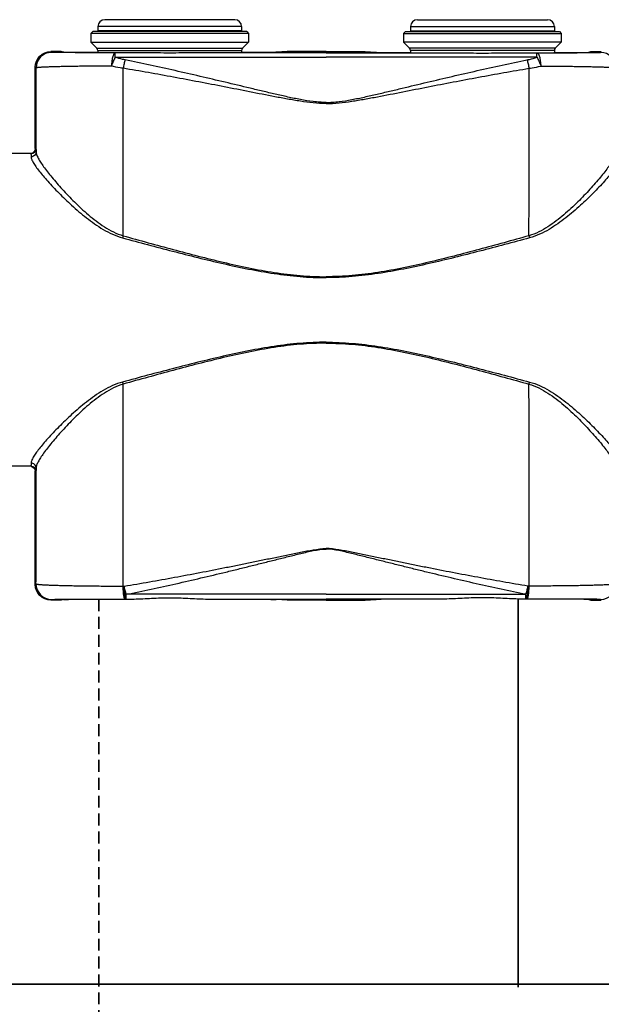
# Model space of a CAD drawing. Header units: millimetres. Extents: x 1279 to 58476, y -6899 to 74987.
# Tile 138 of 157: x 35434 to 35527, y -3712 to -3555. Entities that reach past the tile are written whole.
import ezdxf

# ---------------------------------------------------------------- set-up
doc = ezdxf.new("R2010")
doc.units = ezdxf.units.MM
doc.linetypes.add('VERDECKT', pattern=[9.524999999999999, 6.35, -3.175])
doc.layers.add('UT_SCHÉMA_PŘÍVOD', color=10, linetype='Continuous', lineweight=35)
doc.layers.add('UT_SCHÉMA_ZPÁTEČKA', color=172, linetype='VERDECKT', lineweight=35)

msp = doc.modelspace()

# ---------------------------------------------------------------- linework, layer by layer
at = {"color": 0, "linetype": 'Continuous'}
for p, q in [((35468.28034890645, -3554.939510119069), (35447.48034890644, -3554.939510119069)), ((35497.48034890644, -3554.939510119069), (35518.28034890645, -3554.939510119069)), ((35445.58034815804, -3556.839509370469), (35445.28034813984, -3557.139509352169)), ((35470.48034890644, -3557.139510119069), (35445.28034890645, -3557.139510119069)), ((35445.28034890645, -3557.139510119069), (35445.28034890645, -3558.539510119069)), ((35470.18034890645, -3556.839510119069), (35445.58034890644, -3556.839510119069)), ((35469.38034890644, -3556.039510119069), (35446.38034890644, -3556.039510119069)), ((35446.38034890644, -3556.039510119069), (35446.38034890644, -3556.739510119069)), ((35469.38034890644, -3556.739510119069), (35446.38034890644, -3556.739510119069)), ((35469.38034890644, -3556.039510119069), (35469.38034890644, -3556.739510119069)), ((35470.18034965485, -3556.839509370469), (35470.48034967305, -3557.139509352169)), ((35470.48034890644, -3557.139510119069), (35470.48034890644, -3558.539510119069)), ((35495.58034815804, -3556.839509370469), (35495.28034813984, -3557.139509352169)), ((35495.28034890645, -3557.139510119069), (35520.48034890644, -3557.139510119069)), ((35495.28034890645, -3557.139510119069), (35495.28034890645, -3558.539510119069)), ((35495.58034890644, -3556.839510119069), (35520.18034890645, -3556.839510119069)), ((35496.38034890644, -3556.039510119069), (35496.38034890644, -3556.739510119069)), ((35496.38034890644, -3556.039510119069), (35519.38034890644, -3556.039510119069)), ((35496.38034890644, -3556.739510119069), (35519.38034890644, -3556.739510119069)), ((35519.38034890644, -3556.039510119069), (35519.38034890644, -3556.739510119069)), ((35520.18034965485, -3556.839509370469), (35520.48034967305, -3557.139509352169)), ((35520.48034890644, -3557.139510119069), (35520.48034890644, -3558.539510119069)), ((35445.28034890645, -3558.539510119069), (35446.23390229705, -3559.493063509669)), ((35445.28034890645, -3558.539510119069), (35470.48034890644, -3558.539510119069)), ((35470.48034890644, -3558.539510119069), (35469.52679551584, -3559.493063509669)), ((35520.48034890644, -3558.539510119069), (35495.28034890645, -3558.539510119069)), ((35495.28034890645, -3558.539510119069), (35496.23390229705, -3559.493063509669)), ((35520.48034890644, -3558.539510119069), (35519.52679551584, -3559.493063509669)), ((35439.00261302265, -3560.161808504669), (35438.88031463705, -3560.039510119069)), ((35440.53124760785, -3560.039510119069), (35438.88031463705, -3560.039510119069)), ((35440.88034890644, -3560.144230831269), (35440.53124760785, -3560.039510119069)), ((35446.23390229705, -3559.493063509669), (35469.52679551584, -3559.493063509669)), ((35446.38034890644, -3559.846616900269), (35469.38034890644, -3559.846616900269)), ((35446.38034890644, -3559.846616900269), (35446.38034890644, -3560.209755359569)), ((35454.02646050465, -3560.230925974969), (35449.17948246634, -3560.230925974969)), ((35449.17948246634, -3560.928021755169), (35449.17948246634, -3560.230925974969)), ((35482.88034890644, -3560.230925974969), (35461.73423730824, -3560.230925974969)), ((35469.38034890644, -3559.846616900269), (35469.38034890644, -3560.209755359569)), ((35476.63012217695, -3560.039510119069), (35474.88034890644, -3560.144230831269)), ((35482.88034890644, -3560.039510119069), (35476.63012217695, -3560.039510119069)), ((35482.88034890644, -3560.039510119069), (35489.13057563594, -3560.039510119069)), ((35482.88034890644, -3560.230925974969), (35504.02646050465, -3560.230925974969)), ((35489.13057563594, -3560.039510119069), (35490.88034890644, -3560.144230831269)), ((35519.52679551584, -3559.493063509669), (35496.23390229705, -3559.493063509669)), ((35519.38034890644, -3559.846616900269), (35496.38034890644, -3559.846616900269)), ((35496.38034890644, -3559.846616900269), (35496.38034890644, -3560.209755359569)), ((35511.73423730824, -3560.230925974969), (35516.58121534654, -3560.230925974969)), ((35516.58121534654, -3560.928021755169), (35516.58121534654, -3560.230925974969)), ((35519.38034890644, -3559.846616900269), (35519.38034890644, -3560.209755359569)), ((35524.88034890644, -3560.144230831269), (35525.22945020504, -3560.039510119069)), ((35525.22945020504, -3560.039510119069), (35526.88038317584, -3560.039510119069)), ((35526.75808479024, -3560.161808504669), (35526.88038317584, -3560.039510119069)), ((35449.17948246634, -3560.928021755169), (35482.88034890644, -3560.928021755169)), ((35516.58121534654, -3560.928021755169), (35482.88034890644, -3560.928021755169)), ((35436.50264729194, -3562.661774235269), (35436.38034890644, -3562.539475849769)), ((35436.38034890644, -3575.539510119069), (35436.38034890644, -3562.539475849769)), ((35436.38034890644, -3575.539510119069), (35436.48504768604, -3575.539510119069)), ((35435.68505865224, -3576.339510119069), (35417.68048599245, -3576.339510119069)), ((35435.68505865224, -3626.339510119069), (35417.68048599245, -3626.339510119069)), ((35436.48504768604, -3627.139510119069), (35436.38034890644, -3627.139510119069)), ((35436.38034890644, -3645.239544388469), (35436.38034890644, -3627.139510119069)), ((35436.38034890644, -3645.239544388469), (35436.49781700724, -3645.122076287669)), ((35450.42270903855, -3645.492609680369), (35450.60177263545, -3645.492485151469)), ((35482.88034890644, -3646.802061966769), (35450.92455839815, -3646.802061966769)), ((35450.92455839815, -3647.550921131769), (35450.92455839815, -3646.802061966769)), ((35482.88034890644, -3646.802061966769), (35514.83613941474, -3646.802061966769)), ((35514.83613941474, -3647.550921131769), (35514.83613941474, -3646.802061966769)), ((35515.33798877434, -3645.492609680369), (35515.15892517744, -3645.492485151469)), ((35438.88031463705, -3647.739510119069), (35438.99778273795, -3647.622042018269)), ((35440.53124760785, -3647.739510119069), (35438.88031463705, -3647.739510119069)), ((35440.88034890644, -3647.634789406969), (35440.53124760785, -3647.739510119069)), ((35450.74728543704, -3647.551044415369), (35450.92455839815, -3647.550921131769)), ((35450.92455839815, -3647.550921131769), (35452.18480368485, -3647.550921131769)), ((35463.57589412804, -3647.550921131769), (35482.88034890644, -3647.550921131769)), ((35476.63012217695, -3647.739510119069), (35474.88034890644, -3647.634789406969)), ((35482.88034890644, -3647.739510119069), (35476.63012217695, -3647.739510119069)), ((35502.18480368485, -3647.550921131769), (35482.88034890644, -3647.550921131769)), ((35482.88034890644, -3647.739510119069), (35489.13057563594, -3647.739510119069)), ((35489.13057563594, -3647.739510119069), (35490.88034890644, -3647.634789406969)), ((35514.83613941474, -3647.550921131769), (35513.57589412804, -3647.550921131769)), ((35515.01341237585, -3647.551044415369), (35514.83613941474, -3647.550921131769)), ((35524.88034890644, -3647.634789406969), (35525.22945020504, -3647.739510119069)), ((35525.22945020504, -3647.739510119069), (35526.88038317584, -3647.739510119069)), ((35526.88038317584, -3647.739510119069), (35526.76291507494, -3647.622042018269))]:
    msp.add_line(p, q, dxfattribs=at)
for centre, radius, start, end in [((35447.48034890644, -3556.039510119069), 1.1, 90, 180), ((35468.28034890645, -3556.039510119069), 1.1, 0, 90), ((35497.48034890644, -3556.039510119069), 1.1, 90, 180), ((35518.28034890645, -3556.039510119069), 1.1, 0, 90), ((35447.48034890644, -3556.739510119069), 1.1, 180, 185.2187171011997), ((35468.28034890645, -3556.739510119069), 1.1, 354.7812828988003, 0), ((35497.48034890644, -3556.739510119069), 1.1, 180, 185.2187171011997), ((35518.28034890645, -3556.739510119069), 1.1, 354.7812828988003, 0), ((35439.00272016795, -3562.661881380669), 2.5000766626, 90.00245551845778, 179.9975444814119), ((35445.88034890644, -3559.846616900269), 0.5, 0, 45.0000000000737), ((35469.88034890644, -3559.846616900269), 0.5, 134.9999999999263, 180), ((35495.88034890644, -3559.846616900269), 0.5, 0, 45.0000000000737), ((35519.88034890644, -3559.846616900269), 0.5, 134.9999999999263, 180), ((35526.75797764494, -3562.661881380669), 2.5000766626, 0.002455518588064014, 89.9975444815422), ((35435.68500844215, -3575.539471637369), 0.8000428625, 270.0035958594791, 359.9972440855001), ((35435.68500844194, -3627.139548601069), 0.8000428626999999, 0.002755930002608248, 89.99640412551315), ((35438.99788988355, -3645.121969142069), 2.5000766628, 180.0024555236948, 269.9975444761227), ((35526.76280792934, -3645.121969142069), 2.5000766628, 270.0024555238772, 359.9975444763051)]:
    msp.add_arc(centre, radius, start, end, dxfattribs=at)
at = {"color": 0, "linetype": 'Continuous', "extrusion": (0, 0, -1)}
for centre, major_axis, ratio, start_param, end_param in [((35438.88038317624, -3562.539544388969), (-1.7678154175, 1.7678154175), 0.9999725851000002, -0.7853844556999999, 0.7853844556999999), ((35457.88034890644, -3560.144230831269), (-17, 0), 0.0052360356, 4.9410764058, 6.2831853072), ((35457.88034890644, -3560.144230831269), (-17, 0), 0.0052360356, 3.1415926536, 4.483701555), ((35435.58033794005, -3575.539510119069), (-0.8000109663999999, 0), 0.9999862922, -3.1415926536, -1.6591574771), ((35435.58033794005, -3627.139510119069), (0.8000109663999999, 0), 0.9999862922, -1.3953808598, 0), ((35438.88038317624, -3645.239475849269), (1.7678154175, 1.7678154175), 0.9999725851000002, -3.9269771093, -2.3562081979), ((35457.88034890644, -3647.634789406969), (-17, 0), 0.0052360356, 0, 1.2291570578), ((35457.88034890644, -3647.634789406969), (-17, 0), 0.0052360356, 1.9124355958, 3.1415926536)]:
    msp.add_ellipse(centre, major_axis=major_axis, ratio=ratio, start_param=start_param, end_param=end_param, dxfattribs=at)
at = {"color": 0, "linetype": 'Continuous'}
for centre, start_param, end_param in [((35507.88034890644, -3560.144230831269), 3.1415926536, 4.483701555), ((35507.88034890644, -3560.144230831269), 4.9410764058, 6.2831853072), ((35507.88034890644, -3647.634789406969), 1.9124355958, 3.1415926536), ((35507.88034890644, -3647.634789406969), 0, 1.2291570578)]:
    msp.add_ellipse(centre, major_axis=(17, 6.2456986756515e-15), ratio=0.0052360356, start_param=start_param, end_param=end_param, dxfattribs=at)
for points, knots in [([(35449.17948246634, -3560.230925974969), (35448.47500448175, -3560.229975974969), (35447.11681130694, -3560.227530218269), (35445.45641052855, -3560.222831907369), (35444.21747653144, -3560.218149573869), (35443.37030341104, -3560.214353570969), (35442.58614529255, -3560.210210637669), (35441.87010594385, -3560.205752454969), (35441.22677639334, -3560.201012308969), (35440.66022806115, -3560.196030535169), (35440.17398753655, -3560.190845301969), (35439.82039060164, -3560.186174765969), (35439.57985586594, -3560.182252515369), (35439.43187122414, -3560.179455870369), (35439.30583078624, -3560.176646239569), (35439.20192620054, -3560.173821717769), (35439.12923093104, -3560.171347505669), (35439.08228265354, -3560.169255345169), (35439.05543328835, -3560.167856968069), (35439.03432828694, -3560.166357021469), (35439.01853076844, -3560.165173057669), (35439.00896319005, -3560.163483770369), (35439.00368381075, -3560.162875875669), (35439.00261302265, -3560.161808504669)], [0, 0, 0, 0, 0.2076526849, 0.4003426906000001, 0.4894229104, 0.5728444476, 0.6500586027, 0.7205651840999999, 0.7839088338, 0.8396920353, 0.8875678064, 0.9272415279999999, 0.9439274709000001, 0.9584773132, 0.9708694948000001, 0.9810878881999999, 0.9891168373, 0.9923061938, 0.9949446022, 0.9970318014, 0.9985679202, 0.9995543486, 1, 1, 1, 1]), ([(35449.17948246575, -3560.230925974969), (35449.09025802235, -3560.232739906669), (35448.98762579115, -3560.342708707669), (35448.90981288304, -3560.479074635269), (35448.84093923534, -3560.627598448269), (35448.76570416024, -3560.852889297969), (35448.69086706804, -3561.167334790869), (35448.63058698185, -3561.529611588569), (35448.58656891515, -3561.928940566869), (35448.56946201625, -3562.206620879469), (35448.56378282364, -3562.349453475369)], [0, 0, 0, 0, 0.1171564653, 0.1610009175, 0.2112361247, 0.3304424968, 0.4728339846, 0.6349223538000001, 0.8123437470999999, 1, 1, 1, 1]), ([(35461.73420285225, -3560.230925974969), (35461.09608172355, -3560.231703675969), (35459.81157514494, -3560.257561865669), (35457.88034891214, -3560.280428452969), (35455.94912267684, -3560.257561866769), (35454.66461609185, -3560.231703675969), (35454.02649496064, -3560.230925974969)], [0, 0, 0, 0, 0.2483552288, 0.4999999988, 0.7516447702, 1, 1, 1, 1]), ([(35504.02649496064, -3560.230925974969), (35504.66461608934, -3560.231703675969), (35505.94912266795, -3560.257561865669), (35507.88034890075, -3560.280428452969), (35509.81157513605, -3560.257561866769), (35511.09608172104, -3560.231703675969), (35511.73420285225, -3560.230925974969)], [0, 0, 0, 0, 0.2483552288, 0.4999999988, 0.7516447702, 1, 1, 1, 1]), ([(35516.58121534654, -3560.230925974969), (35517.28569333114, -3560.229975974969), (35518.64388650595, -3560.227530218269), (35520.30428728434, -3560.222831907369), (35521.54322128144, -3560.218149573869), (35522.39039440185, -3560.214353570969), (35523.17455252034, -3560.210210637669), (35523.89059186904, -3560.205752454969), (35524.53392141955, -3560.201012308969), (35525.10046975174, -3560.196030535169), (35525.58671027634, -3560.190845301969), (35525.94030721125, -3560.186174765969), (35526.18084194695, -3560.182252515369), (35526.32882658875, -3560.179455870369), (35526.45486702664, -3560.176646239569), (35526.55877161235, -3560.173821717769), (35526.63146688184, -3560.171347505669), (35526.67841515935, -3560.169255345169), (35526.70526452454, -3560.167856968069), (35526.72636952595, -3560.166357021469), (35526.74216704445, -3560.165173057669), (35526.75173462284, -3560.163483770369), (35526.75701400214, -3560.162875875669), (35526.75808479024, -3560.161808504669)], [0, 0, 0, 0, 0.2076526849, 0.4003426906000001, 0.4894229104, 0.5728444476, 0.6500586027, 0.7205651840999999, 0.7839088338, 0.8396920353, 0.8875678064, 0.9272415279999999, 0.9439274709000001, 0.9584773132, 0.9708694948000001, 0.9810878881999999, 0.9891168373, 0.9923061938, 0.9949446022, 0.9970318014, 0.9985679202, 0.9995543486, 1, 1, 1, 1]), ([(35516.58121534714, -3560.230925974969), (35516.67043979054, -3560.232739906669), (35516.77307202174, -3560.342708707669), (35516.85088492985, -3560.479074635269), (35516.91975857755, -3560.627598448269), (35516.99499365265, -3560.852889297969), (35517.06983074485, -3561.167334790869), (35517.13011083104, -3561.529611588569), (35517.17412889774, -3561.928940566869), (35517.19123579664, -3562.206620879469), (35517.19691498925, -3562.349453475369)], [0, 0, 0, 0, 0.1171564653, 0.1610009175, 0.2112361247, 0.3304424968, 0.4728339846, 0.6349223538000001, 0.8123437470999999, 1, 1, 1, 1]), ([(35449.17948253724, -3560.928021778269), (35449.05454046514, -3561.133457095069), (35448.82547632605, -3561.599295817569), (35448.64709054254, -3562.085530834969), (35448.56378282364, -3562.349453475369)], [0, 0, 0, 0, 0.4648951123, 1, 1, 1, 1]), ([(35450.75213788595, -3561.372379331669), (35450.61663500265, -3561.344843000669), (35450.08483565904, -3561.225000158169), (35449.56274556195, -3561.064215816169), (35449.17948246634, -3560.928021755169)], [0, 0, 0, 0, 0.2537040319, 1, 1, 1, 1]), ([(35450.75213788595, -3561.372379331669), (35450.68750948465, -3561.575526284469), (35450.56818047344, -3562.019067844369), (35450.47301495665, -3562.468136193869), (35450.42761050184, -3562.709600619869)], [0, 0, 0, 0, 0.4645691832, 1, 1, 1, 1]), ([(35482.88034890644, -3568.167260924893), (35482.88033152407, -3568.167260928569), (35482.5353962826, -3568.167333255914), (35481.84559603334, -3568.142908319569), (35480.47248515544, -3568.010235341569), (35478.77200790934, -3567.725889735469), (35476.74946017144, -3567.304719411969), (35474.73613165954, -3566.847786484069), (35472.72820016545, -3566.375156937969), (35470.05666159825, -3565.736764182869), (35466.72314537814, -3564.936530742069), (35462.72608632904, -3563.993299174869), (35458.73305719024, -3563.078414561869), (35454.74378422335, -3562.200120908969), (35452.08234077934, -3561.642704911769), (35450.75213788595, -3561.372379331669)], [0.4999950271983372, 0.4999950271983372, 0.4999950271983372, 0.4999950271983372, 0.4999958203, 0.5157333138, 0.5314717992, 0.5629203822, 0.5943482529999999, 0.6257533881, 0.6571339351, 0.6884877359, 0.7511053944, 0.8135859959, 0.8759087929, 0.9380533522, 1, 1, 1, 1]), ([(35482.88034890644, -3568.167260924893), (35482.88036628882, -3568.167260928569), (35483.22530153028, -3568.167333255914), (35483.91510177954, -3568.142908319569), (35485.28821265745, -3568.010235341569), (35486.98868990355, -3567.725889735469), (35489.01123764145, -3567.304719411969), (35491.02456615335, -3566.847786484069), (35493.03249764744, -3566.375156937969), (35495.70403621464, -3565.736764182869), (35499.03755243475, -3564.936530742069), (35503.03461148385, -3563.993299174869), (35507.02764062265, -3563.078414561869), (35511.01691358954, -3562.200120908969), (35513.67835703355, -3561.642704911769), (35515.00855992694, -3561.372379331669)], [0.4999950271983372, 0.4999950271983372, 0.4999950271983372, 0.4999950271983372, 0.4999958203, 0.5157333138, 0.5314717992, 0.5629203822, 0.5943482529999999, 0.6257533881, 0.6571339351, 0.6884877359, 0.7511053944, 0.8135859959, 0.8759087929, 0.9380533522, 1, 1, 1, 1]), ([(35515.00855992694, -3561.372379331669), (35515.14406281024, -3561.344843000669), (35515.67586215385, -3561.225000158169), (35516.19795225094, -3561.064215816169), (35516.58121534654, -3560.928021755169)], [0, 0, 0, 0, 0.2537040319, 1, 1, 1, 1]), ([(35515.00855992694, -3561.372379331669), (35515.07318832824, -3561.575526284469), (35515.19251733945, -3562.019067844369), (35515.28768285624, -3562.468136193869), (35515.33308731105, -3562.709600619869)], [0, 0, 0, 0, 0.4645691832, 1, 1, 1, 1]), ([(35516.58121527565, -3560.928021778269), (35516.70615734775, -3561.133457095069), (35516.93522148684, -3561.599295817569), (35517.11360727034, -3562.085530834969), (35517.19691498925, -3562.349453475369)], [0, 0, 0, 0, 0.4648951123, 1, 1, 1, 1]), ([(35448.56378282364, -3562.349453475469), (35447.73043624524, -3562.353535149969), (35446.12327637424, -3562.363990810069), (35444.15820587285, -3562.384116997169), (35442.69112820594, -3562.404336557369), (35441.68726746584, -3562.420830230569), (35440.75763514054, -3562.438959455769), (35439.90834748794, -3562.458623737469), (35439.14493189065, -3562.479713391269), (35438.47230830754, -3562.502085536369), (35437.89476876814, -3562.525602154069), (35437.47466975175, -3562.546996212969), (35437.18887396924, -3562.565118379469), (35437.01291169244, -3562.578120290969), (35436.86311522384, -3562.591245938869), (35436.73926845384, -3562.604549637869), (35436.64268370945, -3562.617639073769), (35436.57048068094, -3562.631090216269), (35436.52832434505, -3562.642927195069), (35436.50439534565, -3562.654650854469), (35436.50264729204, -3562.661774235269)], [0, 0, 0, 0, 0.2070339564, 0.399280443, 0.4882140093, 0.5715399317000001, 0.648706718, 0.7192096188, 0.7825876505, 0.838436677, 0.88640295, 0.9261862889, 0.9429334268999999, 0.9575489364, 0.9700123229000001, 0.9803100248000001, 0.9884316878, 0.9943774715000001, 0.9981778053, 1, 1, 1, 1]), ([(35436.51242913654, -3576.075046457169), (35436.51178570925, -3574.953997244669), (35436.50904663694, -3570.482906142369), (35436.50561492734, -3566.011815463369), (35436.50264729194, -3562.661774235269)], [0, 0, 0, 0, 0.2507327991, 1, 1, 1, 1]), ([(35450.42761050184, -3562.709600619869), (35450.26927198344, -3562.687570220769), (35449.64365993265, -3562.591212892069), (35449.02350009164, -3562.461021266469), (35448.56378282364, -3562.349453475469)], [0, 0, 0, 0, 0.2525791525, 1, 1, 1, 1]), ([(35482.88034890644, -3568.347491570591), (35482.88033737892, -3568.347491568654), (35482.19034125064, -3568.347374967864), (35480.81065414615, -3568.266479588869), (35478.76016627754, -3567.985793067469), (35476.72150068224, -3567.637996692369), (35474.01288836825, -3567.133280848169), (35470.63638260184, -3566.470398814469), (35466.58930853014, -3565.672704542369), (35462.54587825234, -3564.888682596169), (35458.50524338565, -3564.128104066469), (35454.46724379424, -3563.397725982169), (35451.77391099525, -3562.934340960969), (35450.42761050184, -3562.709600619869)], [0.500001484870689, 0.500001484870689, 0.500001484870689, 0.500001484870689, 0.5000020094, 0.5313979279, 0.5627848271, 0.5941575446, 0.6255146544, 0.6881765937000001, 0.7507583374, 0.8132457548, 0.8756245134, 0.9378804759, 1, 1, 1, 1]), ([(35450.44199252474, -3589.484275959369), (35450.44143063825, -3587.244556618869), (35450.43855537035, -3578.319663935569), (35450.43313673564, -3569.394772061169), (35450.42761050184, -3562.709600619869)], [0, 0, 0, 0, 0.2509519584, 1, 1, 1, 1]), ([(35482.88034890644, -3568.347491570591), (35482.88036043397, -3568.347491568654), (35483.57035656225, -3568.347374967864), (35484.95004366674, -3568.266479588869), (35487.00053153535, -3567.985793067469), (35489.03919713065, -3567.637996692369), (35491.74780944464, -3567.133280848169), (35495.12431521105, -3566.470398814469), (35499.17138928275, -3565.672704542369), (35503.21481956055, -3564.888682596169), (35507.25545442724, -3564.128104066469), (35511.29345401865, -3563.397725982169), (35513.98678681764, -3562.934340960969), (35515.33308731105, -3562.709600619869)], [0.500001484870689, 0.500001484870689, 0.500001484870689, 0.500001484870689, 0.5000020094, 0.5313979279, 0.5627848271, 0.5941575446, 0.6255146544, 0.6881765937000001, 0.7507583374, 0.8132457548, 0.8756245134, 0.9378804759, 1, 1, 1, 1]), ([(35515.31870528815, -3589.484275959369), (35515.31926717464, -3587.244556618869), (35515.32214244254, -3578.319663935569), (35515.32756107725, -3569.394772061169), (35515.33308731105, -3562.709600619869)], [0, 0, 0, 0, 0.2509519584, 1, 1, 1, 1]), ([(35515.33308731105, -3562.709600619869), (35515.49142582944, -3562.687570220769), (35516.11703788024, -3562.591212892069), (35516.73719772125, -3562.461021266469), (35517.19691498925, -3562.349453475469)], [0, 0, 0, 0, 0.2525791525, 1, 1, 1, 1]), ([(35517.19691498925, -3562.349453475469), (35518.03026156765, -3562.353535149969), (35519.63742143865, -3562.363990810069), (35521.60249194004, -3562.384116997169), (35523.06956960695, -3562.404336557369), (35524.07343034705, -3562.420830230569), (35525.00306267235, -3562.438959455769), (35525.85235032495, -3562.458623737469), (35526.61576592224, -3562.479713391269), (35527.28838950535, -3562.502085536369), (35527.86592904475, -3562.525602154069), (35528.28602806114, -3562.546996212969), (35528.57182384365, -3562.565118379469), (35528.74778612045, -3562.578120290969), (35528.89758258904, -3562.591245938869), (35529.02142935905, -3562.604549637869), (35529.11801410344, -3562.617639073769), (35529.19021713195, -3562.631090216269), (35529.23237346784, -3562.642927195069), (35529.25630246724, -3562.654650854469), (35529.25805052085, -3562.661774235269)], [0, 0, 0, 0, 0.2070339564, 0.399280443, 0.4882140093, 0.5715399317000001, 0.648706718, 0.7192096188, 0.7825876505, 0.838436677, 0.88640295, 0.9261862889, 0.9429334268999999, 0.9575489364, 0.9700123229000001, 0.9803100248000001, 0.9884316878, 0.9943774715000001, 0.9981778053, 1, 1, 1, 1]), ([(35436.51242913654, -3576.075046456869), (35436.51231866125, -3576.176983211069), (35436.47020870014, -3576.383708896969), (35436.29143517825, -3576.643874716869), (35436.02581797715, -3576.817694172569), (35435.81636870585, -3576.858332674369), (35435.71244010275, -3576.858440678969)], [0, 0, 0, 0, 0.2475716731, 0.4965809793, 0.7475907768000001, 1, 1, 1, 1]), ([(35436.48504768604, -3575.539510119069), (35436.48595308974, -3575.539510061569), (35436.48747869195, -3575.543242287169), (35436.48879661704, -3575.548948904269), (35436.49051771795, -3575.559891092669), (35436.49297176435, -3575.582013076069), (35436.49592271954, -3575.620654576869), (35436.49922371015, -3575.679263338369), (35436.50256911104, -3575.754695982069), (35436.50592596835, -3575.846732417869), (35436.50928536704, -3575.955373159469), (35436.51137364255, -3576.033321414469), (35436.51242913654, -3576.075046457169)], [0, 0, 0, 0, 0.0050571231, 0.0172141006, 0.0370146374, 0.0645501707, 0.1429212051, 0.2523921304, 0.392925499, 0.5644591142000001, 0.7668706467, 1, 1, 1, 1]), ([(35436.51242913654, -3576.075046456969), (35436.51402501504, -3576.142705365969), (35436.53462066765, -3576.289849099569), (35436.60201340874, -3576.521158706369), (35436.70650981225, -3576.779982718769), (35436.90440818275, -3577.182818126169), (35437.23987543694, -3577.743360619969), (35437.74062951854, -3578.473223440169), (35438.34778664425, -3579.281061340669), (35439.32212074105, -3580.493683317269), (35440.73946431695, -3582.118754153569), (35442.66957937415, -3584.137465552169), (35444.48314150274, -3585.829727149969), (35446.10032346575, -3587.142074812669), (35447.87827095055, -3588.401773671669), (35449.37412946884, -3589.173453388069), (35450.44199252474, -3589.484275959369)], [0, 0, 0, 0, 0.0102860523, 0.0224332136, 0.0365509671, 0.0526529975, 0.0906072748, 0.1356975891, 0.1871420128, 0.2441579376, 0.3720942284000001, 0.5147275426, 0.668499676, 0.748767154, 0.8309646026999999, 1, 1, 1, 1]), ([(35529.24826867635, -3576.075046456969), (35529.24667279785, -3576.142705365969), (35529.22607714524, -3576.289849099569), (35529.15868440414, -3576.521158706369), (35529.05418800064, -3576.779982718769), (35528.85628963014, -3577.182818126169), (35528.52082237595, -3577.743360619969), (35528.02006829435, -3578.473223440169), (35527.41291116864, -3579.281061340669), (35526.43857707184, -3580.493683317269), (35525.02123349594, -3582.118754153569), (35523.09111843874, -3584.137465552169), (35521.27755631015, -3585.829727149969), (35519.66037434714, -3587.142074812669), (35517.88242686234, -3588.401773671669), (35516.38656834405, -3589.173453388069), (35515.31870528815, -3589.484275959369)], [0, 0, 0, 0, 0.0102860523, 0.0224332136, 0.0365509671, 0.0526529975, 0.0906072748, 0.1356975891, 0.1871420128, 0.2441579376, 0.3720942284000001, 0.5147275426, 0.668499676, 0.748767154, 0.8309646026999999, 1, 1, 1, 1]), ([(35435.68505865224, -3576.339510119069), (35435.68594739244, -3576.339510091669), (35435.68749569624, -3576.343093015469), (35435.68880146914, -3576.348664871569), (35435.69053074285, -3576.359250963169), (35435.69298023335, -3576.380698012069), (35435.69593473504, -3576.418133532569), (35435.69923413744, -3576.474930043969), (35435.70258021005, -3576.548022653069), (35435.70593684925, -3576.637205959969), (35435.70929634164, -3576.742477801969), (35435.71138460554, -3576.818009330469), (35435.71244010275, -3576.858440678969)], [0, 0, 0, 0, 0.0051219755, 0.0173042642, 0.0371181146, 0.064660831, 0.1430349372, 0.2524986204, 0.3930162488, 0.5645262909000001, 0.7669072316, 1, 1, 1, 1]), ([(35435.71244010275, -3576.858440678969), (35435.71412551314, -3576.922843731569), (35435.73610200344, -3577.063626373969), (35435.80740330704, -3577.284558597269), (35435.91789511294, -3577.532607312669), (35436.12797347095, -3577.921168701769), (35436.48394587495, -3578.463000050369), (35437.01442994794, -3579.169627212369), (35437.65807550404, -3579.953909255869), (35438.69252074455, -3581.134881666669), (35440.19540545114, -3582.718218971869), (35442.23676351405, -3584.682331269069), (35444.14857798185, -3586.322882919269), (35445.84545941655, -3587.587618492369), (35447.70280369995, -3588.794635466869), (35449.24693446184, -3589.521360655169), (35450.33818978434, -3589.815119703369)], [0, 0, 0, 0, 0.0096943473, 0.0212695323, 0.0348612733, 0.0504944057, 0.0876942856, 0.1322698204, 0.1834165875, 0.2403221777, 0.3684829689, 0.5117645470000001, 0.6664475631, 0.7472266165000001, 0.8299481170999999, 1, 1, 1, 1]), ([(35530.04825771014, -3576.858440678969), (35530.04657229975, -3576.922843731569), (35530.02459580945, -3577.063626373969), (35529.95329450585, -3577.284558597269), (35529.84280269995, -3577.532607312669), (35529.63272434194, -3577.921168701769), (35529.27675193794, -3578.463000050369), (35528.74626786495, -3579.169627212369), (35528.10262230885, -3579.953909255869), (35527.06817706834, -3581.134881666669), (35525.56529236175, -3582.718218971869), (35523.52393429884, -3584.682331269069), (35521.61211983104, -3586.322882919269), (35519.91523839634, -3587.587618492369), (35518.05789411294, -3588.794635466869), (35516.51376335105, -3589.521360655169), (35515.42250802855, -3589.815119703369)], [0, 0, 0, 0, 0.0096943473, 0.0212695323, 0.0348612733, 0.0504944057, 0.0876942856, 0.1322698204, 0.1834165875, 0.2403221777, 0.3684829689, 0.5117645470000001, 0.6664475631, 0.7472266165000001, 0.8299481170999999, 1, 1, 1, 1]), ([(35450.44199252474, -3589.484275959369), (35450.43395460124, -3589.513040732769), (35450.40197784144, -3589.624122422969), (35450.36670927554, -3589.734276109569), (35450.33818978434, -3589.815119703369)], [0, 0, 0, 0, 0.2583775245, 1, 1, 1, 1]), ([(35450.33818978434, -3589.815119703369), (35453.00308582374, -3590.532498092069), (35457.00473963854, -3591.606833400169), (35462.36128959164, -3592.976253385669), (35466.40225546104, -3593.948091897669), (35470.46974896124, -3594.826587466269), (35474.57111580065, -3595.555456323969), (35478.02130796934, -3595.970368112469), (35480.79541307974, -3596.144866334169), (35482.18533026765, -3596.174063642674), (35482.88034353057, -3596.174071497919), (35482.88034890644, -3596.174071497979)], [0, 0, 0, 0, 0.1245060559, 0.1869228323, 0.2494268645, 0.3120016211, 0.3746311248, 0.437299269, 0.4686471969, 0.4999997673, 0.5000000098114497, 0.5000000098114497, 0.5000000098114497, 0.5000000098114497]), ([(35450.44199252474, -3589.484275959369), (35453.09555357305, -3590.221461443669), (35457.08043774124, -3591.325532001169), (35462.41576768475, -3592.733323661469), (35466.44211284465, -3593.732872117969), (35470.49648320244, -3594.636974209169), (35474.58670801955, -3595.387752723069), (35478.02961968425, -3595.815603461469), (35480.79881090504, -3595.995642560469), (35482.18646028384, -3596.025770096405), (35482.88034323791, -3596.025778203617), (35482.88034890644, -3596.025778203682)], [0, 0, 0, 0, 0.1244766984, 0.1868883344, 0.2493923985, 0.3119714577, 0.3746086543, 0.4372869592, 0.468640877, 0.4999997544, 0.5000000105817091, 0.5000000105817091, 0.5000000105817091, 0.5000000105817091]), ([(35515.31870528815, -3589.484275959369), (35512.66514423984, -3590.221461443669), (35508.68026007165, -3591.325532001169), (35503.34493012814, -3592.733323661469), (35499.31858496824, -3593.732872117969), (35495.26421461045, -3594.636974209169), (35491.17398979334, -3595.387752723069), (35487.73107812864, -3595.815603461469), (35484.96188690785, -3595.995642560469), (35483.57423752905, -3596.025770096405), (35482.88035457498, -3596.025778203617), (35482.88034890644, -3596.025778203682)], [0, 0, 0, 0, 0.1244766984, 0.1868883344, 0.2493923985, 0.3119714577, 0.3746086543, 0.4372869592, 0.468640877, 0.4999997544, 0.5000000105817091, 0.5000000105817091, 0.5000000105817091, 0.5000000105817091]), ([(35515.42250802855, -3589.815119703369), (35512.75761198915, -3590.532498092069), (35508.75595817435, -3591.606833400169), (35503.39940822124, -3592.976253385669), (35499.35844235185, -3593.948091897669), (35495.29094885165, -3594.826587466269), (35491.18958201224, -3595.555456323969), (35487.73938984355, -3595.970368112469), (35484.96528473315, -3596.144866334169), (35483.57536754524, -3596.174063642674), (35482.88035428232, -3596.174071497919), (35482.88034890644, -3596.174071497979)], [0, 0, 0, 0, 0.1245060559, 0.1869228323, 0.2494268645, 0.3120016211, 0.3746311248, 0.437299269, 0.4686471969, 0.4999997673, 0.5000000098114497, 0.5000000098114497, 0.5000000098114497, 0.5000000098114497]), ([(35515.31870528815, -3589.484275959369), (35515.32674321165, -3589.513040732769), (35515.35871997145, -3589.624122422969), (35515.39398853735, -3589.734276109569), (35515.42250802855, -3589.815119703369)], [0, 0, 0, 0, 0.2583775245, 1, 1, 1, 1]), ([(35482.88034890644, -3606.504647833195), (35481.490491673, -3606.504645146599), (35478.71121378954, -3606.62499384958), (35474.57128104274, -3607.123752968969), (35470.46978279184, -3607.852360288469), (35466.40232375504, -3608.730933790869), (35462.36133350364, -3609.702752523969), (35457.00476677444, -3611.072182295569), (35453.00309637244, -3612.146519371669), (35450.33818978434, -3612.863900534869)], [0.49999999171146, 0.49999999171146, 0.49999999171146, 0.49999999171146, 0.5626889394, 0.6253581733, 0.6879891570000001, 0.7505657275, 0.8130715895, 0.8754902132, 1, 1, 1, 1]), ([(35482.88034890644, -3606.652929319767), (35481.49276397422, -3606.652926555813), (35478.71805827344, -3606.777142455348), (35474.58688412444, -3607.291463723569), (35470.49651868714, -3608.041969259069), (35466.44218542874, -3608.946153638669), (35462.41581405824, -3609.945680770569), (35457.08046654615, -3611.353483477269), (35453.09556473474, -3612.457555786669), (35450.44199252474, -3613.194744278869)], [0.4999999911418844, 0.4999999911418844, 0.4999999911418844, 0.4999999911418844, 0.5627004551, 0.6253799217, 0.6880186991, 0.7505996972, 0.8131057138, 0.8755193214, 1, 1, 1, 1]), ([(35482.88034890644, -3606.504647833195), (35484.27020613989, -3606.504645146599), (35487.04948402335, -3606.62499384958), (35491.18941677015, -3607.123752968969), (35495.29091502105, -3607.852360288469), (35499.35837405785, -3608.730933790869), (35503.39936430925, -3609.702752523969), (35508.75593103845, -3611.072182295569), (35512.75760144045, -3612.146519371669), (35515.42250802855, -3612.863900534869)], [0.49999999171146, 0.49999999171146, 0.49999999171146, 0.49999999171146, 0.5626889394, 0.6253581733, 0.6879891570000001, 0.7505657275, 0.8130715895, 0.8754902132, 1, 1, 1, 1]), ([(35482.88034890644, -3606.652929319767), (35484.26793383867, -3606.652926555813), (35487.04263953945, -3606.777142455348), (35491.17381368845, -3607.291463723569), (35495.26417912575, -3608.041969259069), (35499.31851238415, -3608.946153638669), (35503.34488375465, -3609.945680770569), (35508.68023126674, -3611.353483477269), (35512.66513307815, -3612.457555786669), (35515.31870528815, -3613.194744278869)], [0.4999999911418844, 0.4999999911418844, 0.4999999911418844, 0.4999999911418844, 0.5627004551, 0.6253799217, 0.6880186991, 0.7505996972, 0.8131057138, 0.8755193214, 1, 1, 1, 1]), ([(35450.33818978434, -3612.863900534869), (35449.24693306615, -3613.157660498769), (35447.70280156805, -3613.884386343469), (35445.84545664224, -3615.091403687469), (35444.14857645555, -3616.356138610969), (35442.23676313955, -3617.996689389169), (35440.19540613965, -3619.960800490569), (35438.69252227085, -3621.544137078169), (35437.65807668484, -3622.725109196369), (35437.01443077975, -3623.509392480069), (35436.48394533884, -3624.216019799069), (35436.12797358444, -3624.757852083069), (35435.91789594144, -3625.146413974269), (35435.80740218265, -3625.394462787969), (35435.73609733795, -3625.615394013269), (35435.71412180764, -3625.756177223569), (35435.71244010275, -3625.820579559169)], [0, 0, 0, 0, 0.1700521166, 0.2527735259, 0.3335525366, 0.4882354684, 0.6315169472, 0.7596776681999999, 0.8165832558, 0.867730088, 0.9123057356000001, 0.9495055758, 0.9651386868, 0.9787305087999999, 0.9903057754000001, 1, 1, 1, 1]), ([(35450.44199252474, -3613.194744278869), (35449.37412820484, -3613.505568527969), (35447.87826866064, -3614.277248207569), (35446.10032049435, -3615.536947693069), (35444.48313977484, -3616.849294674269), (35442.66957877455, -3618.541555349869), (35440.73946478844, -3620.560265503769), (35439.32212202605, -3622.185335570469), (35438.34778763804, -3623.397957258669), (35437.74063009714, -3624.205796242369), (35437.23987521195, -3624.935659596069), (35436.90440801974, -3625.496202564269), (35436.70650982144, -3625.899038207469), (35436.60201269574, -3626.157862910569), (35436.53461876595, -3626.389172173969), (35436.51402331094, -3626.536315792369), (35436.51242913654, -3626.603973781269)], [0, 0, 0, 0, 0.1690356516, 0.2512330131, 0.3315004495, 0.4852724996, 0.6279057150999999, 0.7558419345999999, 0.8128578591, 0.864302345, 0.9093927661, 0.9473470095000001, 0.9634490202, 0.9775668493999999, 0.9897140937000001, 1, 1, 1, 1]), ([(35450.44199252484, -3613.194744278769), (35450.43395462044, -3613.165979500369), (35450.40197791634, -3613.054897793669), (35450.36670935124, -3612.944744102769), (35450.33818978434, -3612.863900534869)], [0, 0, 0, 0, 0.2583775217, 1, 1, 1, 1]), ([(35450.42270903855, -3645.492609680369), (35450.42524607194, -3642.817711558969), (35450.43449821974, -3632.051758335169), (35450.43996269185, -3621.285801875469), (35450.44199252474, -3613.194744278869)], [0, 0, 0, 0, 0.2484590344, 1, 1, 1, 1]), ([(35515.31870528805, -3613.194744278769), (35515.32674319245, -3613.165979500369), (35515.35871989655, -3613.054897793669), (35515.39398846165, -3612.944744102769), (35515.42250802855, -3612.863900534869)], [0, 0, 0, 0, 0.2583775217, 1, 1, 1, 1]), ([(35515.31870528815, -3613.194744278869), (35516.38656960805, -3613.505568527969), (35517.88242915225, -3614.277248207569), (35519.66037731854, -3615.536947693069), (35521.27755803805, -3616.849294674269), (35523.09111903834, -3618.541555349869), (35525.02123302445, -3620.560265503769), (35526.43857578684, -3622.185335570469), (35527.41291017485, -3623.397957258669), (35528.02006771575, -3624.205796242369), (35528.52082260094, -3624.935659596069), (35528.85628979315, -3625.496202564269), (35529.05418799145, -3625.899038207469), (35529.15868511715, -3626.157862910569), (35529.22607904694, -3626.389172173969), (35529.24667450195, -3626.536315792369), (35529.24826867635, -3626.603973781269)], [0, 0, 0, 0, 0.1690356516, 0.2512330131, 0.3315004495, 0.4852724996, 0.6279057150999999, 0.7558419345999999, 0.8128578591, 0.864302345, 0.9093927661, 0.9473470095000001, 0.9634490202, 0.9775668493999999, 0.9897140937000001, 1, 1, 1, 1]), ([(35515.33798877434, -3645.492609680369), (35515.33545174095, -3642.817711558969), (35515.32619959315, -3632.051758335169), (35515.32073512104, -3621.285801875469), (35515.31870528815, -3613.194744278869)], [0, 0, 0, 0, 0.2484590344, 1, 1, 1, 1]), ([(35515.42250802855, -3612.863900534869), (35516.51376474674, -3613.157660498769), (35518.05789624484, -3613.884386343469), (35519.91524117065, -3615.091403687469), (35521.61212135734, -3616.356138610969), (35523.52393467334, -3617.996689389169), (35525.56529167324, -3619.960800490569), (35527.06817554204, -3621.544137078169), (35528.10262112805, -3622.725109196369), (35528.74626703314, -3623.509392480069), (35529.27675247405, -3624.216019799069), (35529.63272422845, -3624.757852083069), (35529.84280187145, -3625.146413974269), (35529.95329563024, -3625.394462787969), (35530.02460047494, -3625.615394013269), (35530.04657600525, -3625.756177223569), (35530.04825771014, -3625.820579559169)], [0, 0, 0, 0, 0.1700521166, 0.2527735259, 0.3335525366, 0.4882354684, 0.6315169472, 0.7596776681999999, 0.8165832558, 0.867730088, 0.9123057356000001, 0.9495055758, 0.9651386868, 0.9787305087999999, 0.9903057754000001, 1, 1, 1, 1]), ([(35435.71244010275, -3625.820579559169), (35435.71138460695, -3625.861010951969), (35435.70929634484, -3625.936542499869), (35435.70593685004, -3626.041814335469), (35435.70258020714, -3626.130997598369), (35435.69923413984, -3626.204090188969), (35435.69593473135, -3626.260886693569), (35435.69298025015, -3626.298322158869), (35435.69053072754, -3626.319769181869), (35435.68880149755, -3626.330355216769), (35435.68749563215, -3626.335927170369), (35435.68594742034, -3626.339510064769), (35435.68505865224, -3626.339510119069)], [0, 0, 0, 0, 0.2330930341, 0.4354738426, 0.6069837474, 0.7475014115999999, 0.8569651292, 0.935339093, 0.9628817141, 0.9826955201, 0.9948778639, 1, 1, 1, 1]), ([(35436.51242913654, -3626.603973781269), (35436.51231866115, -3626.502037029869), (35436.47020869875, -3626.295311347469), (35436.29143517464, -3626.035145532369), (35436.02581797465, -3625.861326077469), (35435.81636870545, -3625.820687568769), (35435.71244010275, -3625.820579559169)], [0, 0, 0, 0, 0.2475716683, 0.4965809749, 0.7475907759, 1, 1, 1, 1]), ([(35436.51242913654, -3626.603973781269), (35436.51137364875, -3626.645698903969), (35436.50928537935, -3626.723647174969), (35436.50592597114, -3626.832287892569), (35436.50256910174, -3626.924324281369), (35436.49922371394, -3626.999756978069), (35436.49592271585, -3627.058365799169), (35436.49297180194, -3627.097007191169), (35436.49051768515, -3627.119129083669), (35436.48879667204, -3627.130071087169), (35436.48747855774, -3627.135777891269), (35436.48595314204, -3627.139510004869), (35436.48504768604, -3627.139510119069)], [0, 0, 0, 0, 0.2331298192, 0.4355410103, 0.607074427, 0.7476081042, 0.8570792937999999, 0.9354500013, 0.9629852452, 0.9827855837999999, 0.9949425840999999, 1, 1, 1, 1]), ([(35436.49781700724, -3645.122076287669), (35436.49936327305, -3643.586301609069), (35436.50523894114, -3637.413601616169), (35436.50976776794, -3631.240900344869), (35436.51242913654, -3626.603973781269)], [0, 0, 0, 0, 0.2488011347, 1, 1, 1, 1]), ([(35450.60177263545, -3645.492485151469), (35451.94361817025, -3645.270659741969), (35454.62795171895, -3644.812372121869), (35458.65200606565, -3644.086776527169), (35462.67802237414, -3643.326992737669), (35466.03314056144, -3642.669612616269), (35468.71828565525, -3642.131632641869), (35470.73337521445, -3641.722761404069), (35472.74897550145, -3641.309652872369), (35474.76521812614, -3640.893682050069), (35476.78261171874, -3640.477391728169), (35478.46502035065, -3640.134407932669), (35479.81427722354, -3639.871307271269), (35481.16521915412, -3639.626718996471), (35482.19434742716, -3639.485139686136), (35482.88034890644, -3639.485127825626)], [0, 0, 0, 0, 0.0621171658, 0.1243715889, 0.1867501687, 0.2492391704, 0.2805206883, 0.3118244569, 0.3431486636, 0.374491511, 0.4058512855, 0.4372265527, 0.4529198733, 0.4686172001, 0.4999999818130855, 0.4999999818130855, 0.4999999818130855, 0.4999999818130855]), ([(35450.92455839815, -3646.802061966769), (35452.25161404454, -3646.534990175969), (35454.90663667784, -3645.983178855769), (35458.88562798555, -3645.109810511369), (35462.86742699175, -3644.195120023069), (35466.18573473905, -3643.403709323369), (35468.84188874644, -3642.755926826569), (35470.83577133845, -3642.263461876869), (35472.83038513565, -3641.765825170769), (35474.82591604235, -3641.264650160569), (35476.82309384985, -3640.762914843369), (35478.48917122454, -3640.349325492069), (35479.82680941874, -3640.031492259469), (35481.16673264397, -3639.735655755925), (35482.19497857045, -3639.561908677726), (35482.88034890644, -3639.561893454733)], [0, 0, 0, 0, 0.06194374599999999, 0.1240868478, 0.1864103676, 0.2488944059, 0.2801902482, 0.3115184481, 0.3428763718, 0.3742614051, 0.405671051, 0.4371032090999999, 0.4528275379, 0.4685576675, 0.4999999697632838, 0.4999999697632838, 0.4999999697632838, 0.4999999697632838]), ([(35515.15892517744, -3645.492485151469), (35513.81707964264, -3645.270659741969), (35511.13274609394, -3644.812372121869), (35507.10869174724, -3644.086776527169), (35503.08267543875, -3643.326992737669), (35499.72755725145, -3642.669612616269), (35497.04241215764, -3642.131632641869), (35495.02732259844, -3641.722761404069), (35493.01172231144, -3641.309652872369), (35490.99547968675, -3640.893682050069), (35488.97808609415, -3640.477391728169), (35487.29567746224, -3640.134407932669), (35485.94642058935, -3639.871307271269), (35484.59547865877, -3639.626718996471), (35483.56635038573, -3639.485139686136), (35482.88034890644, -3639.485127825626)], [0, 0, 0, 0, 0.0621171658, 0.1243715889, 0.1867501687, 0.2492391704, 0.2805206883, 0.3118244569, 0.3431486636, 0.374491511, 0.4058512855, 0.4372265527, 0.4529198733, 0.4686172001, 0.4999999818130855, 0.4999999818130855, 0.4999999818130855, 0.4999999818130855]), ([(35514.83613941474, -3646.802061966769), (35513.50908376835, -3646.534990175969), (35510.85406113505, -3645.983178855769), (35506.87506982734, -3645.109810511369), (35502.89327082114, -3644.195120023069), (35499.57496307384, -3643.403709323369), (35496.91880906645, -3642.755926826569), (35494.92492647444, -3642.263461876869), (35492.93031267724, -3641.765825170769), (35490.93478177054, -3641.264650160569), (35488.93760396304, -3640.762914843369), (35487.27152658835, -3640.349325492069), (35485.93388839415, -3640.031492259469), (35484.59396516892, -3639.735655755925), (35483.56571924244, -3639.561908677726), (35482.88034890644, -3639.561893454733)], [0, 0, 0, 0, 0.06194374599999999, 0.1240868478, 0.1864103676, 0.2488944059, 0.2801902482, 0.3115184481, 0.3428763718, 0.3742614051, 0.405671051, 0.4371032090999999, 0.4528275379, 0.4685576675, 0.4999999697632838, 0.4999999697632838, 0.4999999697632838, 0.4999999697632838]), ([(35436.49781700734, -3645.122076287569), (35436.49965374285, -3645.130721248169), (35436.52741987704, -3645.145948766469), (35436.57746995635, -3645.160624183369), (35436.66250536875, -3645.177700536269), (35436.77655949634, -3645.194089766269), (35436.92272537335, -3645.210806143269), (35437.09954752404, -3645.227237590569), (35437.30719664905, -3645.243490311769), (35437.64422049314, -3645.266074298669), (35438.13913123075, -3645.292610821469), (35438.81863380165, -3645.321575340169), (35439.60840695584, -3645.348881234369), (35440.50252479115, -3645.374330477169), (35441.49418111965, -3645.397723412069), (35442.57572169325, -3645.418906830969), (35443.73867405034, -3645.437740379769), (35445.42464478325, -3645.460067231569), (35447.66069777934, -3645.480791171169), (35449.48396405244, -3645.489803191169), (35450.42270903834, -3645.492609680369)], [0, 0, 0, 0, 0.0019014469, 0.005799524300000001, 0.0118862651, 0.020197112, 0.0307321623, 0.0434790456, 0.0584216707, 0.07553585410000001, 0.1161527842, 0.1650470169, 0.2218601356, 0.2861693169, 0.3574902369, 0.4352699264, 0.5189028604, 0.6077274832, 0.7980316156, 1, 1, 1, 1]), ([(35529.26288080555, -3645.122076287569), (35529.26104407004, -3645.130721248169), (35529.23327793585, -3645.145948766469), (35529.18322785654, -3645.160624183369), (35529.09819244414, -3645.177700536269), (35528.98413831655, -3645.194089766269), (35528.83797243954, -3645.210806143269), (35528.66115028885, -3645.227237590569), (35528.45350116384, -3645.243490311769), (35528.11647731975, -3645.266074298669), (35527.62156658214, -3645.292610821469), (35526.94206401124, -3645.321575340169), (35526.15229085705, -3645.348881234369), (35525.25817302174, -3645.374330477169), (35524.26651669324, -3645.397723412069), (35523.18497611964, -3645.418906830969), (35522.02202376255, -3645.437740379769), (35520.33605302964, -3645.460067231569), (35518.10000003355, -3645.480791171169), (35516.27673376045, -3645.489803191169), (35515.33798877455, -3645.492609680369)], [0, 0, 0, 0, 0.0019014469, 0.005799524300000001, 0.0118862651, 0.020197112, 0.0307321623, 0.0434790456, 0.0584216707, 0.07553585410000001, 0.1161527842, 0.1650470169, 0.2218601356, 0.2861693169, 0.3574902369, 0.4352699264, 0.5189028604, 0.6077274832, 0.7980316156, 1, 1, 1, 1]), ([(35450.74728543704, -3647.551044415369), (35450.72414110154, -3647.550134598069), (35450.68946851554, -3647.515447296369), (35450.65920795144, -3647.459624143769), (35450.63204276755, -3647.392689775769), (35450.60627682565, -3647.309176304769), (35450.57040913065, -3647.165146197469), (35450.51005978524, -3646.829491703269), (35450.45218843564, -3646.254953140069), (35450.42930112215, -3645.763051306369), (35450.42270903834, -3645.492609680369)], [0, 0, 0, 0, 0.0328095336, 0.0589392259, 0.09262963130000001, 0.1340047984, 0.1829860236, 0.3026534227, 0.6168025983, 1, 1, 1, 1]), ([(35450.92455839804, -3647.550921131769), (35450.90149996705, -3647.550009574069), (35450.86702005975, -3647.515249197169), (35450.83696250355, -3647.459490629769), (35450.80994671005, -3647.392552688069), (35450.78432604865, -3647.309045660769), (35450.74865482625, -3647.165009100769), (35450.68863824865, -3646.829342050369), (35450.63108850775, -3646.254811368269), (35450.60832828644, -3645.762924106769), (35450.60177263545, -3645.492485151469)], [0, 0, 0, 0, 0.0326968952, 0.0587969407, 0.0924693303, 0.1338349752, 0.1828133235, 0.3024906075, 0.6167038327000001, 1, 1, 1, 1]), ([(35450.92455843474, -3646.802061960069), (35450.86022625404, -3646.603835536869), (35450.74145577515, -3646.169532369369), (35450.64696486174, -3645.729606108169), (35450.60177263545, -3645.492485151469)], [0, 0, 0, 0, 0.4633333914, 1, 1, 1, 1]), ([(35514.83613941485, -3647.550921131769), (35514.85919784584, -3647.550009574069), (35514.89367775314, -3647.515249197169), (35514.92373530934, -3647.459490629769), (35514.95075110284, -3647.392552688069), (35514.97637176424, -3647.309045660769), (35515.01204298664, -3647.165009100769), (35515.07205956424, -3646.829342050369), (35515.12960930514, -3646.254811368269), (35515.15236952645, -3645.762924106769), (35515.15892517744, -3645.492485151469)], [0, 0, 0, 0, 0.0326968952, 0.0587969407, 0.0924693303, 0.1338349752, 0.1828133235, 0.3024906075, 0.6167038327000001, 1, 1, 1, 1]), ([(35514.83613937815, -3646.802061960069), (35514.90047155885, -3646.603835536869), (35515.01924203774, -3646.169532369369), (35515.11373295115, -3645.729606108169), (35515.15892517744, -3645.492485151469)], [0, 0, 0, 0, 0.4633333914, 1, 1, 1, 1]), ([(35515.01341237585, -3647.551044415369), (35515.03655671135, -3647.550134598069), (35515.07122929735, -3647.515447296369), (35515.10148986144, -3647.459624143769), (35515.12865504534, -3647.392689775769), (35515.15442098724, -3647.309176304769), (35515.19028868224, -3647.165146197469), (35515.25063802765, -3646.829491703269), (35515.30850937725, -3646.254953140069), (35515.33139669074, -3645.763051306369), (35515.33798877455, -3645.492609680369)], [0, 0, 0, 0, 0.0328095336, 0.0589392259, 0.09262963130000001, 0.1340047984, 0.1829860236, 0.3026534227, 0.6168025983, 1, 1, 1, 1]), ([(35438.99778273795, -3647.622042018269), (35438.99900926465, -3647.620819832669), (35439.00518503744, -3647.620260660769), (35439.01633004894, -3647.618333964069), (35439.03488371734, -3647.617089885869), (35439.05968988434, -3647.615433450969), (35439.09129372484, -3647.613915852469), (35439.14660068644, -3647.611630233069), (35439.23227952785, -3647.608936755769), (35439.35476362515, -3647.605861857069), (35439.50334982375, -3647.602808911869), (35439.67778038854, -3647.599775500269), (35439.87776305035, -3647.596778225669), (35440.10295108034, -3647.593822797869), (35440.45244026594, -3647.589764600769), (35440.94898052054, -3647.584949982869), (35441.61382563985, -3647.579660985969), (35442.36702110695, -3647.574687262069), (35443.20295120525, -3647.570074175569), (35444.11526486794, -3647.565864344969), (35445.09688601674, -3647.562096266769), (35446.52123620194, -3647.557604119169), (35448.41156712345, -3647.553410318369), (35449.95323640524, -3647.551598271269), (35450.74728543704, -3647.551044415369)], [0, 0, 0, 0, 0.0004420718, 0.0014393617, 0.0029999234, 0.0051248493, 0.0078140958, 0.0110672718, 0.0192622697, 0.0296959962, 0.0423499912, 0.0572053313, 0.0742368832, 0.0934133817, 0.1147032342, 0.1634712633, 0.2201913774, 0.2844507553, 0.3557744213, 0.4336166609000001, 0.5173768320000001, 0.6063948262, 0.7972705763, 1, 1, 1, 1]), ([(35452.18483915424, -3647.550921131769), (35452.64751170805, -3647.550059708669), (35453.58328130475, -3647.516685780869), (35454.99692923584, -3647.433963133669), (35456.43254577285, -3647.362937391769), (35457.88034172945, -3647.334750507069), (35459.32813781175, -3647.362936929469), (35460.76375443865, -3647.433962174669), (35462.17740214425, -3647.516685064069), (35463.11317140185, -3647.550059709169), (35463.57584369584, -3647.550921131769)], [0, 0, 0, 0, 0.1217601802, 0.2463133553, 0.3726888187, 0.5000000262, 0.6273112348, 0.7536867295, 0.8782398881, 1, 1, 1, 1]), ([(35513.57585865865, -3647.550921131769), (35513.11318610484, -3647.550059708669), (35512.17741650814, -3647.516685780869), (35510.76376857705, -3647.433963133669), (35509.32815204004, -3647.362937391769), (35507.88035608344, -3647.334750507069), (35506.43256000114, -3647.362936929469), (35504.99694337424, -3647.433962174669), (35503.58329566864, -3647.516685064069), (35502.64752641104, -3647.550059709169), (35502.18485411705, -3647.550921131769)], [0, 0, 0, 0, 0.1217601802, 0.2463133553, 0.3726888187, 0.5000000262, 0.6273112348, 0.7536867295, 0.8782398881, 1, 1, 1, 1]), ([(35526.76291507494, -3647.622042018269), (35526.76168854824, -3647.620819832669), (35526.75551277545, -3647.620260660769), (35526.74436776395, -3647.618333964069), (35526.72581409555, -3647.617089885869), (35526.70100792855, -3647.615433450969), (35526.66940408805, -3647.613915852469), (35526.61409712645, -3647.611630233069), (35526.52841828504, -3647.608936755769), (35526.40593418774, -3647.605861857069), (35526.25734798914, -3647.602808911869), (35526.08291742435, -3647.599775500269), (35525.88293476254, -3647.596778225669), (35525.65774673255, -3647.593822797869), (35525.30825754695, -3647.589764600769), (35524.81171729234, -3647.584949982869), (35524.14687217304, -3647.579660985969), (35523.39367670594, -3647.574687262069), (35522.55774660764, -3647.570074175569), (35521.64543294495, -3647.565864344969), (35520.66381179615, -3647.562096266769), (35519.23946161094, -3647.557604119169), (35517.34913068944, -3647.553410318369), (35515.80746140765, -3647.551598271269), (35515.01341237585, -3647.551044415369)], [0, 0, 0, 0, 0.0004420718, 0.0014393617, 0.0029999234, 0.0051248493, 0.0078140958, 0.0110672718, 0.0192622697, 0.0296959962, 0.0423499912, 0.0572053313, 0.0742368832, 0.0934133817, 0.1147032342, 0.1634712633, 0.2201913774, 0.2844507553, 0.3557744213, 0.4336166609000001, 0.5173768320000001, 0.6063948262, 0.7972705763, 1, 1, 1, 1])]:
    msp.add_open_spline(points, degree=3, knots=knots, dxfattribs=at)
at = {"layer": 'UT_SCHÉMA_PŘÍVOD'}
for p, q in [((35513.57585865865, -3647.550921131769), (35513.57585865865, -3709.601852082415)), ((37600.6545352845, -3709.113825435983), (33285.22481291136, -3709.113825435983))]:
    msp.add_line(p, q, dxfattribs=at)
at = {"layer": 'UT_SCHÉMA_ZPÁTEČKA', "ltscale": 0.3}
msp.add_line((35446.53189181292, -3647.568514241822), (35446.53189181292, -3762.775288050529), dxfattribs=at)

doc.saveas('drawing.dxf')
